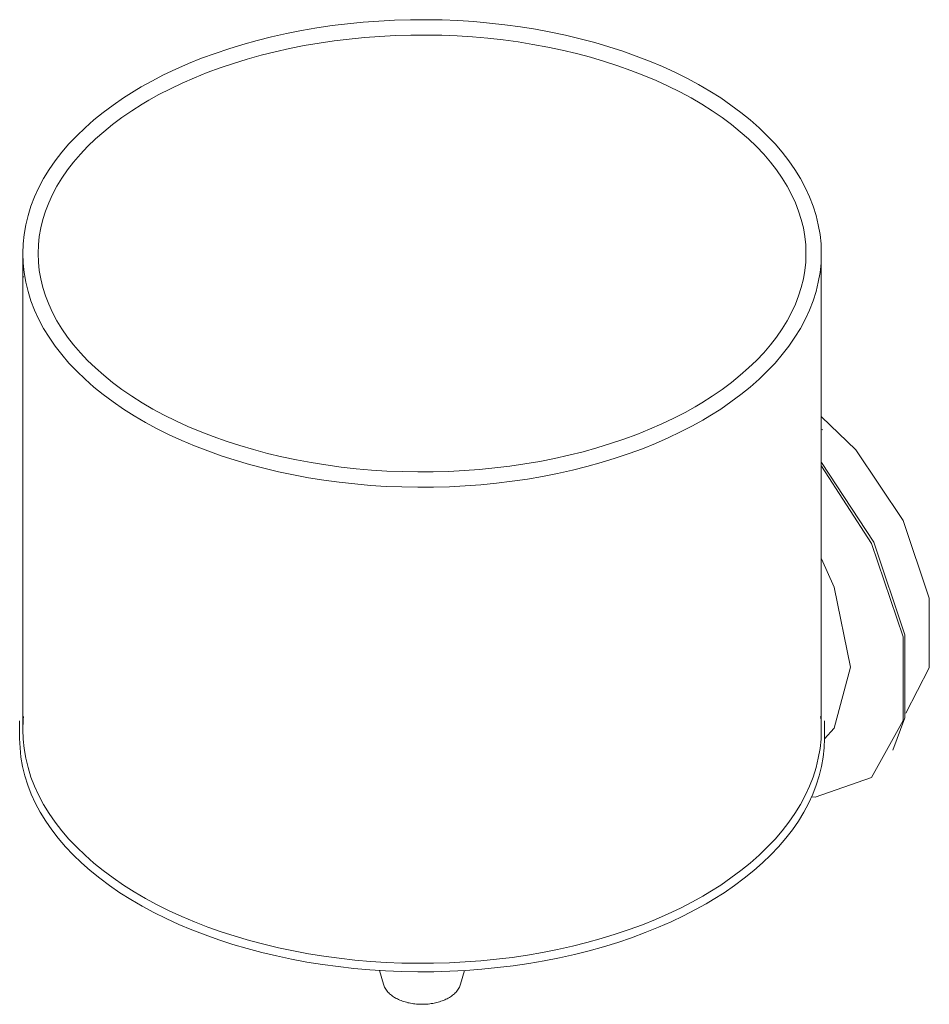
# Model space of a CAD drawing. Header units: millimetres. Extents: x -6717 to -4943, y 0 to 6739.
# Tile 2 of 4: x -5955 to -5718, y 1480 to 1737. Entities that reach past the tile are written whole.
import ezdxf

# ---------------------------------------------------------------- set-up
doc = ezdxf.new("R2010")
doc.units = ezdxf.units.MM
doc.layers.add('E-LITE-EQPM', color=7, linetype='Continuous', lineweight=20)

# ---------------------------------------------------------------- blocks, each defined once
blk = doc.blocks.new('64306 - 64307-47 MAMBO Black_rattan wall lamp-517287-00 Isometrico PDF')
at = {"layer": 'E-LITE-EQPM', "color": 251, "lineweight": 9, "true_color": 0x636466}
for p, q in [((-7166.02, 1674.35), (-7166.02, 1552.75)), ((-6957.62, 1552.75), (-6957.62, 1674.35)), ((-7165.83, 1669.64), (-7165.81, 1669.45)), ((-6957.24, 1629.57), (-6957.62, 1629.79)), ((-7166.82, 1553.71), (-7166.82, 1549.06)), ((-6956.82, 1549.06), (-6956.82, 1553.71)), ((-7072.9, 1488.55), (-7071.89, 1484.97)), ((-7051.75, 1484.97), (-7050.74, 1488.54))]:
    blk.add_line(p, q, dxfattribs=at)
for points in [[(-6957.62, 1675.61, 0), (-6957.7, 1678.1, 0), (-6957.96, 1680.6, 0), (-6958.4, 1683.08, 0), (-6959, 1685.55, 0), (-6959.77, 1687.99, 0), (-6960.71, 1690.41, 0), (-6961.81, 1692.8, 0), (-6963.07, 1695.16, 0), (-6964.49, 1697.48, 0), (-6966.07, 1699.77, 0), (-6967.8, 1702, 0), (-6969.68, 1704.19, 0), (-6971.71, 1706.33, 0), (-6973.87, 1708.42, 0), (-6976.18, 1710.45, 0), (-6978.62, 1712.42, 0), (-6981.19, 1714.34, 0), (-6983.88, 1716.18, 0), (-6986.7, 1717.97, 0), (-6989.64, 1719.68, 0), (-6992.68, 1721.32, 0), (-6995.84, 1722.89, 0), (-6999.1, 1724.38, 0), (-7002.45, 1725.8, 0), (-7005.9, 1727.13, 0), (-7009.44, 1728.39, 0), (-7013.06, 1729.56, 0), (-7016.75, 1730.64, 0), (-7020.52, 1731.64, 0), (-7024.35, 1732.55, 0), (-7028.24, 1733.37, 0), (-7032.18, 1734.1, 0), (-7036.16, 1734.74, 0), (-7040.19, 1735.29, 0), (-7044.25, 1735.74, 0), (-7048.34, 1736.1, 0), (-7052.45, 1736.37, 0), (-7056.57, 1736.53, 0), (-7060.7, 1736.61, 0), (-7064.84, 1736.59, 0), (-7068.97, 1736.47, 0), (-7073.08, 1736.26, 0), (-7077.18, 1735.95, 0), (-7081.26, 1735.55, 0), (-7085.31, 1735.05, 0), (-7089.31, 1734.46, 0), (-7093.28, 1733.78, 0), (-7097.2, 1733.01, 0), (-7101.06, 1732.14, 0), (-7104.86, 1731.19, 0), (-7108.59, 1730.15, 0), (-7112.25, 1729.03, 0), (-7115.83, 1727.82, 0), (-7119.33, 1726.53, 0), (-7122.74, 1725.16, 0), (-7126.05, 1723.7, 0), (-7129.26, 1722.18, 0), (-7132.37, 1720.57, 0), (-7135.08, 1719.06, 0)], [(-6961.62, 1675.61, 0), (-6961.7, 1677.83, 0), (-6961.93, 1680.05, 0), (-6962.31, 1682.26, 0), (-6962.85, 1684.47, 0), (-6963.54, 1686.67, 0), (-6964.39, 1688.85, 0), (-6965.39, 1691.02, 0), (-6966.54, 1693.17, 0), (-6967.84, 1695.3, 0), (-6969.3, 1697.4, 0), (-6970.9, 1699.47, 0), (-6972.65, 1701.51, 0), (-6974.55, 1703.52, 0), (-6976.58, 1705.48, 0), (-6978.76, 1707.39, 0), (-6981.07, 1709.26, 0), (-6983.51, 1711.08, 0), (-6986.08, 1712.84, 0), (-6988.78, 1714.55, 0), (-6991.59, 1716.19, 0), (-6994.52, 1717.77, 0), (-6997.56, 1719.28, 0), (-7000.71, 1720.72, 0), (-7003.95, 1722.09, 0), (-7007.29, 1723.38, 0), (-7010.72, 1724.6, 0), (-7014.24, 1725.74, 0), (-7017.83, 1726.79, 0), (-7021.49, 1727.76, 0), (-7025.22, 1728.65, 0), (-7029.01, 1729.45, 0), (-7032.86, 1730.16, 0), (-7036.75, 1730.79, 0), (-7040.68, 1731.32, 0), (-7044.65, 1731.76, 0), (-7048.64, 1732.11, 0), (-7052.66, 1732.37, 0), (-7056.69, 1732.54, 0), (-7060.73, 1732.61, 0), (-7064.77, 1732.59, 0), (-7068.81, 1732.47, 0), (-7072.83, 1732.26, 0), (-7076.84, 1731.96, 0), (-7080.82, 1731.57, 0), (-7084.77, 1731.09, 0), (-7088.69, 1730.51, 0), (-7092.55, 1729.85, 0), (-7096.37, 1729.09, 0), (-7100.14, 1728.25, 0), (-7103.84, 1727.33, 0), (-7107.47, 1726.32, 0), (-7111.03, 1725.22, 0), (-7114.5, 1724.05, 0), (-7117.89, 1722.8, 0), (-7121.19, 1721.47, 0), (-7124.39, 1720.07, 0), (-7127.49, 1718.59, 0), (-7130.48, 1717.05, 0), (-7133.08, 1715.6, 0)], [(-7166.02, 1675.61, 0), (-7165.93, 1678.1, 0), (-7165.67, 1680.6, 0), (-7165.24, 1683.08, 0), (-7164.64, 1685.55, 0), (-7163.87, 1687.99, 0), (-7162.93, 1690.41, 0), (-7161.83, 1692.8, 0), (-7160.56, 1695.16, 0), (-7159.14, 1697.48, 0), (-7157.56, 1699.77, 0), (-7155.83, 1702, 0), (-7153.95, 1704.19, 0), (-7151.93, 1706.33, 0), (-7149.76, 1708.42, 0), (-7147.46, 1710.45, 0), (-7145.02, 1712.42, 0), (-7142.45, 1714.34, 0), (-7139.75, 1716.18, 0), (-7136.93, 1717.97, 0), (-7135.08, 1719.06, 0)], [(-7162.02, 1675.61, 0), (-7161.94, 1677.83, 0), (-7161.71, 1680.05, 0), (-7161.33, 1682.26, 0), (-7160.79, 1684.47, 0), (-7160.09, 1686.67, 0), (-7159.25, 1688.85, 0), (-7158.25, 1691.02, 0), (-7157.1, 1693.17, 0), (-7155.79, 1695.3, 0), (-7154.34, 1697.4, 0), (-7152.73, 1699.47, 0), (-7150.98, 1701.51, 0), (-7149.09, 1703.52, 0), (-7147.05, 1705.48, 0), (-7144.88, 1707.39, 0), (-7142.57, 1709.26, 0), (-7140.12, 1711.08, 0), (-7137.55, 1712.84, 0), (-7134.86, 1714.55, 0), (-7133.08, 1715.6, 0)], [(-7166.02, 1675.61, 0), (-7165.93, 1673.11, 0), (-7165.67, 1670.62, 0), (-7165.24, 1668.13, 0), (-7164.64, 1665.67, 0), (-7163.87, 1663.22, 0), (-7162.93, 1660.8, 0), (-7161.83, 1658.41, 0), (-7160.56, 1656.05, 0), (-7159.14, 1653.73, 0), (-7157.56, 1651.45, 0), (-7155.83, 1649.21, 0), (-7153.95, 1647.02, 0), (-7151.93, 1644.88, 0), (-7149.76, 1642.79, 0), (-7147.46, 1640.76, 0), (-7145.02, 1638.79, 0), (-7142.45, 1636.88, 0), (-7139.75, 1635.03, 0), (-7136.93, 1633.25, 0), (-7134, 1631.53, 0), (-7130.95, 1629.89, 0), (-7127.8, 1628.32, 0), (-7124.54, 1626.83, 0), (-7121.18, 1625.42, 0), (-7117.73, 1624.08, 0), (-7114.2, 1622.83, 0), (-7110.58, 1621.66, 0), (-7106.88, 1620.57, 0), (-7103.12, 1619.57, 0), (-7099.29, 1618.66, 0), (-7095.4, 1617.84, 0), (-7091.46, 1617.11, 0), (-7087.47, 1616.47, 0), (-7083.45, 1615.92, 0), (-7079.39, 1615.47, 0), (-7075.3, 1615.11, 0), (-7071.19, 1614.85, 0), (-7067.07, 1614.68, 0), (-7062.93, 1614.6, 0), (-7058.8, 1614.63, 0), (-7054.67, 1614.74, 0), (-7050.55, 1614.96, 0), (-7046.45, 1615.26, 0), (-7042.38, 1615.67, 0), (-7038.33, 1616.16, 0), (-7034.32, 1616.75, 0), (-7030.36, 1617.43, 0), (-7026.44, 1618.21, 0), (-7022.58, 1619.07, 0), (-7018.78, 1620.02, 0), (-7015.04, 1621.06, 0), (-7011.38, 1622.18, 0), (-7007.8, 1623.39, 0), (-7004.31, 1624.68, 0), (-7000.9, 1626.06, 0), (-6997.59, 1627.51, 0), (-6994.37, 1629.04, 0), (-6991.27, 1630.64, 0), (-6988.55, 1632.15, 0)], [(-7162.02, 1675.61, 0), (-7161.94, 1673.38, 0), (-7161.71, 1671.17, 0), (-7161.33, 1668.95, 0), (-7160.79, 1666.74, 0), (-7160.09, 1664.55, 0), (-7159.25, 1662.36, 0), (-7158.25, 1660.19, 0), (-7157.1, 1658.04, 0), (-7155.79, 1655.91, 0), (-7154.34, 1653.81, 0), (-7152.73, 1651.74, 0), (-7150.98, 1649.7, 0), (-7149.09, 1647.7, 0), (-7147.05, 1645.73, 0), (-7144.88, 1643.82, 0), (-7142.57, 1641.95, 0), (-7140.12, 1640.13, 0), (-7137.55, 1638.37, 0), (-7134.86, 1636.67, 0), (-7132.04, 1635.02, 0), (-7129.11, 1633.44, 0), (-7126.07, 1631.93, 0), (-7122.93, 1630.49, 0), (-7119.68, 1629.12, 0), (-7116.34, 1627.83, 0), (-7112.91, 1626.61, 0), (-7109.4, 1625.48, 0), (-7105.81, 1624.42, 0), (-7102.14, 1623.45, 0), (-7098.41, 1622.56, 0), (-7094.62, 1621.76, 0), (-7090.78, 1621.05, 0), (-7086.89, 1620.43, 0), (-7082.96, 1619.89, 0), (-7078.99, 1619.45, 0), (-7075, 1619.1, 0), (-7070.98, 1618.84, 0), (-7066.95, 1618.68, 0), (-7062.91, 1618.6, 0), (-7058.87, 1618.63, 0), (-7054.83, 1618.74, 0), (-7050.81, 1618.95, 0), (-7046.8, 1619.25, 0), (-7042.82, 1619.64, 0), (-7038.87, 1620.13, 0), (-7034.95, 1620.7, 0), (-7031.08, 1621.37, 0), (-7027.26, 1622.12, 0), (-7023.5, 1622.96, 0), (-7019.8, 1623.89, 0), (-7016.17, 1624.9, 0), (-7012.61, 1625.99, 0), (-7009.14, 1627.16, 0), (-7005.75, 1628.42, 0), (-7002.45, 1629.74, 0), (-6999.25, 1631.15, 0), (-6996.15, 1632.62, 0), (-6993.16, 1634.16, 0), (-6990.55, 1635.62, 0)], [(-6961.62, 1675.61, 0), (-6961.7, 1673.38, 0), (-6961.93, 1671.17, 0), (-6962.31, 1668.95, 0), (-6962.85, 1666.74, 0), (-6963.54, 1664.55, 0), (-6964.39, 1662.36, 0), (-6965.39, 1660.19, 0), (-6966.54, 1658.04, 0), (-6967.84, 1655.91, 0), (-6969.3, 1653.81, 0), (-6970.9, 1651.74, 0), (-6972.65, 1649.7, 0), (-6974.55, 1647.7, 0), (-6976.58, 1645.73, 0), (-6978.76, 1643.82, 0), (-6981.07, 1641.95, 0), (-6983.51, 1640.13, 0), (-6986.08, 1638.37, 0), (-6988.78, 1636.67, 0), (-6990.55, 1635.62, 0)], [(-6957.62, 1675.61, 0), (-6957.7, 1673.11, 0), (-6957.96, 1670.62, 0), (-6958.4, 1668.13, 0), (-6959, 1665.67, 0), (-6959.77, 1663.22, 0), (-6960.71, 1660.8, 0), (-6961.81, 1658.41, 0), (-6963.07, 1656.05, 0), (-6964.49, 1653.73, 0), (-6966.07, 1651.45, 0), (-6967.8, 1649.21, 0), (-6969.68, 1647.02, 0), (-6971.71, 1644.88, 0), (-6973.87, 1642.79, 0), (-6976.18, 1640.76, 0), (-6978.62, 1638.79, 0), (-6981.19, 1636.88, 0), (-6983.88, 1635.03, 0), (-6986.7, 1633.25, 0), (-6988.55, 1632.15, 0)], [(-6957.61, 1633.01, 0), (-6948.57, 1624.39, 0), (-6936.27, 1605.96, 0), (-6929.44, 1585.65, 0), (-6929.44, 1567.48, 0), (-6935.57, 1555.7, 0)], [(-6957.61, 1621.1, 0), (-6943.95, 1600.3, 0), (-6935.82, 1576.11, 0), (-6935.82, 1554.47, 0), (-6938.93, 1545.99, 0)], [(-6957.6, 1620.12, 0), (-6944.49, 1599.93, 0), (-6936.3, 1575.56, 0), (-6936.3, 1553.75, 0), (-6944.49, 1538.84, 0), (-6959.25, 1533.77, 0), (-6960.14, 1533.81, 0)], [(-6956.79, 1548.95, 0), (-6954.25, 1551.75, 0), (-6949.98, 1567.69, 0), (-6954.25, 1588.57, 0), (-6957.61, 1595.91, 0)], [(-7166.02, 1551.4, 0), (-7165.93, 1553.9, 0), (-7165.84, 1554.81, 0)], [(-6957.62, 1551.4, 0), (-6957.7, 1553.9, 0), (-6957.8, 1554.81, 0)], [(-7166.02, 1551.4, 0), (-7165.93, 1548.9, 0), (-7165.67, 1546.41, 0), (-7165.24, 1543.93, 0), (-7164.64, 1541.46, 0), (-7163.87, 1539.01, 0), (-7162.93, 1536.59, 0), (-7161.83, 1534.2, 0), (-7160.56, 1531.84, 0), (-7159.14, 1529.52, 0), (-7157.56, 1527.24, 0), (-7155.83, 1525, 0), (-7153.95, 1522.81, 0), (-7151.93, 1520.67, 0), (-7149.76, 1518.58, 0), (-7147.46, 1516.55, 0), (-7145.02, 1514.58, 0), (-7142.45, 1512.67, 0), (-7139.75, 1510.82, 0), (-7136.93, 1509.04, 0), (-7134, 1507.33, 0), (-7130.95, 1505.68, 0), (-7127.8, 1504.12, 0), (-7124.54, 1502.62, 0), (-7121.18, 1501.21, 0), (-7117.73, 1499.87, 0), (-7114.2, 1498.62, 0), (-7110.58, 1497.45, 0), (-7106.88, 1496.36, 0), (-7103.12, 1495.36, 0), (-7099.29, 1494.45, 0), (-7095.4, 1493.63, 0), (-7091.46, 1492.9, 0), (-7087.47, 1492.26, 0), (-7083.45, 1491.71, 0), (-7079.39, 1491.26, 0), (-7075.3, 1490.9, 0), (-7071.19, 1490.64, 0), (-7067.07, 1490.47, 0), (-7062.93, 1490.4, 0), (-7058.8, 1490.42, 0), (-7054.67, 1490.54, 0), (-7050.55, 1490.75, 0), (-7046.45, 1491.06, 0), (-7042.38, 1491.46, 0), (-7038.33, 1491.95, 0), (-7034.32, 1492.54, 0), (-7030.36, 1493.22, 0), (-7026.44, 1494, 0), (-7022.58, 1494.86, 0), (-7018.78, 1495.81, 0), (-7015.04, 1496.85, 0), (-7011.38, 1497.98, 0), (-7007.8, 1499.18, 0), (-7004.31, 1500.48, 0), (-7000.9, 1501.85, 0), (-6997.59, 1503.3, 0), (-6994.37, 1504.83, 0), (-6991.27, 1506.43, 0), (-6988.55, 1507.94, 0)], [(-6957.62, 1551.4, 0), (-6957.7, 1548.9, 0), (-6957.96, 1546.41, 0), (-6958.4, 1543.93, 0), (-6959, 1541.46, 0), (-6959.77, 1539.01, 0), (-6960.71, 1536.59, 0), (-6961.81, 1534.2, 0), (-6963.07, 1531.84, 0), (-6964.49, 1529.52, 0), (-6966.07, 1527.24, 0), (-6967.8, 1525, 0), (-6969.68, 1522.81, 0), (-6971.71, 1520.67, 0), (-6973.87, 1518.58, 0), (-6976.18, 1516.55, 0), (-6978.62, 1514.58, 0), (-6981.19, 1512.67, 0), (-6983.88, 1510.82, 0), (-6986.7, 1509.04, 0), (-6988.55, 1507.94, 0)], [(-7166.82, 1549.06, 0), (-7166.73, 1546.61, 0), (-7166.48, 1544.16, 0), (-7166.06, 1541.72, 0), (-7165.46, 1539.3, 0), (-7164.7, 1536.89, 0), (-7163.78, 1534.5, 0), (-7162.69, 1532.14, 0), (-7161.44, 1529.81, 0), (-7160.03, 1527.51, 0), (-7158.46, 1525.24, 0), (-7156.74, 1523.02, 0), (-7154.87, 1520.83, 0), (-7152.85, 1518.7, 0), (-7150.68, 1516.61, 0), (-7148.38, 1514.58, 0), (-7145.93, 1512.6, 0), (-7143.35, 1510.68, 0), (-7140.64, 1508.83, 0), (-7137.81, 1507.03, 0), (-7134.85, 1505.31, 0), (-7131.78, 1503.65, 0), (-7128.6, 1502.07, 0), (-7125.31, 1500.57, 0), (-7121.92, 1499.14, 0), (-7118.44, 1497.79, 0), (-7114.87, 1496.52, 0), (-7111.21, 1495.34, 0), (-7107.47, 1494.24, 0), (-7103.66, 1493.23, 0), (-7099.78, 1492.31, 0), (-7095.85, 1491.47, 0), (-7091.86, 1490.73, 0), (-7087.82, 1490.09, 0), (-7083.74, 1489.53, 0), (-7079.62, 1489.07, 0), (-7075.48, 1488.71, 0), (-7071.32, 1488.44, 0), (-7067.14, 1488.27, 0), (-7062.95, 1488.2, 0), (-7058.76, 1488.22, 0), (-7054.57, 1488.34, 0), (-7050.4, 1488.55, 0), (-7046.25, 1488.87, 0), (-7042.11, 1489.27, 0), (-7038.02, 1489.78, 0), (-7033.95, 1490.37, 0), (-7029.94, 1491.06, 0), (-7025.97, 1491.85, 0), (-7022.06, 1492.72, 0), (-7018.21, 1493.68, 0), (-7014.44, 1494.73, 0), (-7010.74, 1495.87, 0), (-7007.12, 1497.09, 0), (-7003.58, 1498.4, 0), (-7000.14, 1499.79, 0), (-6996.8, 1501.25, 0), (-6993.56, 1502.79, 0), (-6990.43, 1504.41, 0), (-6987.69, 1505.93, 0)], [(-6956.82, 1549.06, 0), (-6956.9, 1546.61, 0), (-6957.16, 1544.16, 0), (-6957.58, 1541.72, 0), (-6958.17, 1539.3, 0), (-6958.93, 1536.89, 0), (-6959.86, 1534.5, 0), (-6960.95, 1532.14, 0), (-6962.2, 1529.81, 0), (-6963.61, 1527.51, 0), (-6965.17, 1525.24, 0), (-6966.89, 1523.02, 0), (-6968.77, 1520.83, 0), (-6970.79, 1518.7, 0), (-6972.95, 1516.61, 0), (-6975.26, 1514.58, 0), (-6977.71, 1512.6, 0), (-6980.29, 1510.68, 0), (-6982.99, 1508.83, 0), (-6985.83, 1507.03, 0), (-6987.69, 1505.93, 0)], [(-7071.89, 1484.97, 0), (-7071.8, 1484.69, 0), (-7071.69, 1484.41, 0), (-7071.57, 1484.14, 0), (-7071.43, 1483.88, 0), (-7071.27, 1483.62, 0), (-7071.1, 1483.37, 0), (-7070.91, 1483.13, 0), (-7070.71, 1482.9, 0), (-7070.5, 1482.68, 0), (-7070.27, 1482.46, 0), (-7070.03, 1482.25, 0), (-7069.78, 1482.05, 0), (-7069.52, 1481.86, 0), (-7069.25, 1481.67, 0), (-7068.97, 1481.49, 0), (-7068.8, 1481.39, 0)], [(-7051.75, 1484.97, 0), (-7051.83, 1484.69, 0), (-7051.94, 1484.41, 0), (-7052.07, 1484.14, 0), (-7052.21, 1483.88, 0), (-7052.37, 1483.62, 0), (-7052.54, 1483.37, 0), (-7052.73, 1483.13, 0), (-7052.93, 1482.9, 0), (-7053.14, 1482.68, 0), (-7053.37, 1482.46, 0), (-7053.6, 1482.25, 0), (-7053.85, 1482.05, 0), (-7054.11, 1481.86, 0), (-7054.39, 1481.67, 0), (-7054.67, 1481.49, 0), (-7054.96, 1481.32, 0), (-7055.26, 1481.16, 0), (-7055.57, 1481.01, 0), (-7055.88, 1480.86, 0), (-7056.21, 1480.73, 0), (-7056.54, 1480.6, 0), (-7056.88, 1480.48, 0), (-7057.23, 1480.37, 0), (-7057.58, 1480.26, 0), (-7057.94, 1480.17, 0), (-7058.3, 1480.08, 0), (-7058.67, 1480.01, 0), (-7059.04, 1479.94, 0), (-7059.42, 1479.88, 0), (-7059.8, 1479.83, 0), (-7060.18, 1479.78, 0), (-7060.57, 1479.75, 0), (-7060.95, 1479.73, 0), (-7061.34, 1479.71, 0), (-7061.73, 1479.7, 0), (-7062.12, 1479.71, 0), (-7062.5, 1479.72, 0), (-7062.89, 1479.74, 0), (-7063.28, 1479.77, 0), (-7063.66, 1479.81, 0), (-7064.04, 1479.85, 0), (-7064.42, 1479.91, 0), (-7064.79, 1479.97, 0), (-7065.16, 1480.05, 0), (-7065.53, 1480.13, 0), (-7065.89, 1480.22, 0), (-7066.24, 1480.32, 0), (-7066.59, 1480.43, 0), (-7066.94, 1480.54, 0), (-7067.27, 1480.67, 0), (-7067.6, 1480.8, 0), (-7067.92, 1480.94, 0), (-7068.24, 1481.09, 0), (-7068.54, 1481.25, 0), (-7068.8, 1481.39, 0)]]:
    blk.add_polyline3d(points, dxfattribs=at)

msp = doc.modelspace()

# ---------------------------------------------------------------- block references
at = {"layer": 'E-LITE-EQPM', "color": 8, "lineweight": 9, "true_color": 0x808080}
msp.add_blockref('64306 - 64307-47 MAMBO Black_rattan wall lamp-517287-00 Isometrico PDF', (1211.42, 0), dxfattribs=at)

doc.saveas('drawing.dxf')
